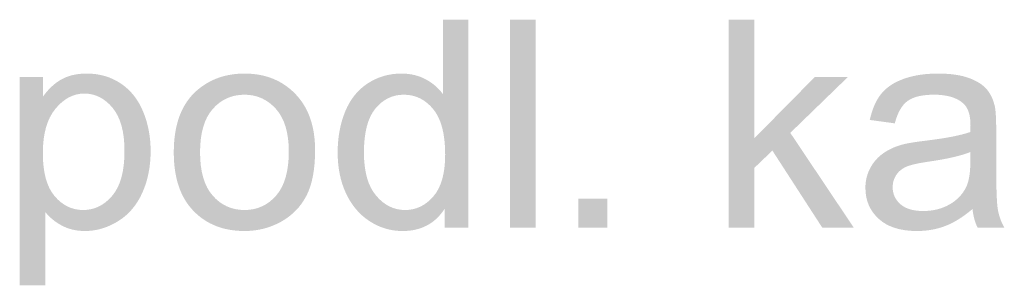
# Model space of a CAD drawing. Extents: x -12025 to 39812, y -28775 to 12.
# Tile 60 of 90: x 30511 to 31219, y -24984 to -24793. Entities that reach past the tile are written whole.
import ezdxf

# ---------------------------------------------------------------- set-up
doc = ezdxf.new("R2010")
doc.units = 0
doc.header["$MEASUREMENT"] = 0
doc.layers.add('OÚ Dukovany půdorys kóty 1NP', color=7, linetype='Continuous')

# ---------------------------------------------------------------- blocks, each defined once
blk = doc.blocks.new('(3)')
at = {"linetype": 'Continuous'}
h = blk.add_hatch(color=154, dxfattribs=at)
edge = h.paths.add_edge_path()
edge.add_spline(control_points=[(1917.46, -154.95), (1917.46, -154.95), (1917.46, -141.26), (1917.46, -141.26)], knot_values=[0, 0, 0, 0, 1, 1, 1, 1], degree=3, periodic=0)
edge.add_spline(control_points=[(1917.46, -141.26), (1910.58, -152.02), (1900.47, -157.4), (1887.13, -157.4)], knot_values=[0, 0, 0, 0, 1, 1, 1, 1], degree=3, periodic=0)
edge.add_spline(control_points=[(1887.13, -157.4), (1878.48, -157.4), (1870.53, -155.01), (1863.28, -150.25)], knot_values=[0, 0, 0, 0, 1, 1, 1, 1], degree=3, periodic=0)
edge.add_spline(control_points=[(1863.28, -150.25), (1856.02, -145.48), (1850.41, -138.82), (1846.42, -130.28)], knot_values=[0, 0, 0, 0, 1, 1, 1, 1], degree=3, periodic=0)
edge.add_spline(control_points=[(1846.42, -130.28), (1842.44, -121.73), (1840.45, -111.91), (1840.45, -100.81)], knot_values=[0, 0, 0, 0, 1, 1, 1, 1], degree=3, periodic=0)
edge.add_spline(control_points=[(1840.45, -100.81), (1840.45, -89.98), (1842.25, -80.16), (1845.86, -71.34)], knot_values=[0, 0, 0, 0, 1, 1, 1, 1], degree=3, periodic=0)
edge.add_spline(control_points=[(1845.86, -71.34), (1849.47, -62.53), (1854.88, -55.77), (1862.1, -51.07)], knot_values=[0, 0, 0, 0, 1, 1, 1, 1], degree=3, periodic=0)
edge.add_spline(control_points=[(1862.1, -51.07), (1869.32, -46.37), (1877.39, -44.02), (1886.31, -44.02)], knot_values=[0, 0, 0, 0, 1, 1, 1, 1], degree=3, periodic=0)
edge.add_spline(control_points=[(1886.31, -44.02), (1892.85, -44.02), (1898.67, -45.4), (1903.77, -48.16)], knot_values=[0, 0, 0, 0, 1, 1, 1, 1], degree=3, periodic=0)
edge.add_spline(control_points=[(1903.77, -48.16), (1908.88, -50.92), (1913.04, -54.51), (1916.24, -58.93)], knot_values=[0, 0, 0, 0, 1, 1, 1, 1], degree=3, periodic=0)
edge.add_spline(control_points=[(1916.24, -58.93), (1916.24, -58.93), (1916.24, -5.21), (1916.24, -5.21)], knot_values=[0, 0, 0, 0, 1, 1, 1, 1], degree=3, periodic=0)
edge.add_spline(control_points=[(1916.24, -5.21), (1916.24, -5.21), (1934.52, -5.21), (1934.52, -5.21)], knot_values=[0, 0, 0, 0, 1, 1, 1, 1], degree=3, periodic=0)
edge.add_spline(control_points=[(1934.52, -5.21), (1934.52, -5.21), (1934.52, -154.95), (1934.52, -154.95)], knot_values=[0, 0, 0, 0, 1, 1, 1, 1], degree=3, periodic=0)
edge.add_spline(control_points=[(1934.52, -154.95), (1934.52, -154.95), (1917.46, -154.95), (1917.46, -154.95)], knot_values=[0, 0, 0, 0, 1, 1, 1, 1], degree=3, periodic=0)
edge.add_spline(control_points=[(1917.46, -154.95), (1917.46, -154.95), (1917.46, -100.81), (1917.46, -100.81)], knot_values=[0, 0, 0, 0, 1, 1, 1, 1], degree=3, periodic=0)
edge.add_spline(control_points=[(1917.46, -100.81), (1917.46, -100.81), (1859.34, -100.81), (1859.34, -100.81)], knot_values=[0, 0, 0, 0, 1, 1, 1, 1], degree=3, periodic=0)
edge.add_spline(control_points=[(1859.34, -100.81), (1859.34, -114.7), (1862.27, -125.09), (1868.13, -131.96)], knot_values=[0, 0, 0, 0, 1, 1, 1, 1], degree=3, periodic=0)
edge.add_spline(control_points=[(1868.13, -131.96), (1873.98, -138.84), (1880.9, -142.28), (1888.86, -142.28)], knot_values=[0, 0, 0, 0, 1, 1, 1, 1], degree=3, periodic=0)
edge.add_spline(control_points=[(1888.86, -142.28), (1896.9, -142.28), (1903.72, -138.99), (1909.34, -132.42)], knot_values=[0, 0, 0, 0, 1, 1, 1, 1], degree=3, periodic=0)
edge.add_spline(control_points=[(1909.34, -132.42), (1914.96, -125.85), (1917.77, -115.83), (1917.77, -102.34)], knot_values=[0, 0, 0, 0, 1, 1, 1, 1], degree=3, periodic=0)
edge.add_spline(control_points=[(1917.77, -102.34), (1917.77, -87.5), (1914.91, -76.6), (1909.19, -69.66)], knot_values=[0, 0, 0, 0, 1, 1, 1, 1], degree=3, periodic=0)
edge.add_spline(control_points=[(1909.19, -69.66), (1903.47, -62.71), (1896.42, -59.24), (1888.05, -59.24)], knot_values=[0, 0, 0, 0, 1, 1, 1, 1], degree=3, periodic=0)
edge.add_spline(control_points=[(1888.05, -59.24), (1879.87, -59.24), (1873.05, -62.58), (1867.57, -69.25)], knot_values=[0, 0, 0, 0, 1, 1, 1, 1], degree=3, periodic=0)
edge.add_spline(control_points=[(1867.57, -69.25), (1862.08, -75.92), (1859.34, -86.44), (1859.34, -100.81)], knot_values=[0, 0, 0, 0, 1, 1, 1, 1], degree=3, periodic=0)
edge.add_spline(control_points=[(1859.34, -100.81), (1859.34, -100.81), (1859.34, -100.81), (1859.34, -100.81)], knot_values=[0, 0, 0, 0, 1, 1, 1, 1], degree=3, periodic=0)
edge.add_spline(control_points=[(1859.34, -100.81), (1859.34, -100.81), (1917.46, -100.81), (1917.46, -100.81)], knot_values=[0, 0, 0, 0, 1, 1, 1, 1], degree=3, periodic=0)
edge.add_spline(control_points=[(1917.46, -100.81), (1917.46, -100.81), (1917.46, -154.95), (1917.46, -154.95)], knot_values=[0, 0, 0, 0, 1, 1, 1, 1], degree=3, periodic=0)
edge.add_spline(control_points=[(1917.46, -154.95), (1917.46, -154.95), (1917.46, -154.95), (1917.46, -154.95)], knot_values=[0, 0, 0, 0, 1, 1, 1, 1], degree=3, periodic=0)
for points in [[(1964.34, -154.95), (1964.34, -5.21), (1982.73, -5.21), (1982.73, -154.95), (1964.34, -154.95)], [(2121.74, -154.95), (2121.74, -5.21), (2140.12, -5.21), (2140.12, -90.6), (2183.64, -46.47), (2207.43, -46.47), (2165.97, -86.72), (2211.62, -154.95), (2188.95, -154.95), (2153.1, -99.48), (2140.12, -111.94), (2140.12, -154.95), (2121.74, -154.95)], [(2013.54, -154.95), (2013.54, -134.01), (2034.48, -134.01), (2034.48, -154.95), (2013.54, -154.95)]]:
    blk.add_hatch(color=154, dxfattribs=at).paths.add_polyline_path(points)
h = blk.add_hatch(color=154, dxfattribs=at)
edge = h.paths.add_edge_path()
edge.add_spline(control_points=[(1611.76, -196.52), (1611.76, -196.52), (1611.76, -46.47), (1611.76, -46.47)], knot_values=[0, 0, 0, 0, 1, 1, 1, 1], degree=3, periodic=0)
edge.add_spline(control_points=[(1611.76, -46.47), (1611.76, -46.47), (1628.51, -46.47), (1628.51, -46.47)], knot_values=[0, 0, 0, 0, 1, 1, 1, 1], degree=3, periodic=0)
edge.add_spline(control_points=[(1628.51, -46.47), (1628.51, -46.47), (1628.51, -60.57), (1628.51, -60.57)], knot_values=[0, 0, 0, 0, 1, 1, 1, 1], degree=3, periodic=0)
edge.add_spline(control_points=[(1628.51, -60.57), (1632.46, -55.05), (1636.92, -50.92), (1641.89, -48.16)], knot_values=[0, 0, 0, 0, 1, 1, 1, 1], degree=3, periodic=0)
edge.add_spline(control_points=[(1641.89, -48.16), (1646.86, -45.4), (1652.89, -44.02), (1659.97, -44.02)], knot_values=[0, 0, 0, 0, 1, 1, 1, 1], degree=3, periodic=0)
edge.add_spline(control_points=[(1659.97, -44.02), (1669.23, -44.02), (1677.4, -46.41), (1684.48, -51.17)], knot_values=[0, 0, 0, 0, 1, 1, 1, 1], degree=3, periodic=0)
edge.add_spline(control_points=[(1684.48, -51.17), (1691.56, -55.94), (1696.91, -62.66), (1700.52, -71.34)], knot_values=[0, 0, 0, 0, 1, 1, 1, 1], degree=3, periodic=0)
edge.add_spline(control_points=[(1700.52, -71.34), (1704.13, -80.03), (1705.93, -89.54), (1705.93, -99.89)], knot_values=[0, 0, 0, 0, 1, 1, 1, 1], degree=3, periodic=0)
edge.add_spline(control_points=[(1705.93, -99.89), (1705.93, -110.99), (1703.94, -120.98), (1699.96, -129.87)], knot_values=[0, 0, 0, 0, 1, 1, 1, 1], degree=3, periodic=0)
edge.add_spline(control_points=[(1699.96, -129.87), (1695.97, -138.76), (1690.18, -145.57), (1682.59, -150.3)], knot_values=[0, 0, 0, 0, 1, 1, 1, 1], degree=3, periodic=0)
edge.add_spline(control_points=[(1682.59, -150.3), (1675, -155.03), (1667.02, -157.4), (1658.64, -157.4)], knot_values=[0, 0, 0, 0, 1, 1, 1, 1], degree=3, periodic=0)
edge.add_spline(control_points=[(1658.64, -157.4), (1652.51, -157.4), (1647.01, -156.1), (1642.14, -153.52)], knot_values=[0, 0, 0, 0, 1, 1, 1, 1], degree=3, periodic=0)
edge.add_spline(control_points=[(1642.14, -153.52), (1637.28, -150.93), (1633.28, -147.66), (1630.14, -143.71)], knot_values=[0, 0, 0, 0, 1, 1, 1, 1], degree=3, periodic=0)
edge.add_spline(control_points=[(1630.14, -143.71), (1630.14, -143.71), (1630.14, -196.52), (1630.14, -196.52)], knot_values=[0, 0, 0, 0, 1, 1, 1, 1], degree=3, periodic=0)
edge.add_spline(control_points=[(1630.14, -196.52), (1630.14, -196.52), (1611.76, -196.52), (1611.76, -196.52)], knot_values=[0, 0, 0, 0, 1, 1, 1, 1], degree=3, periodic=0)
edge.add_spline(control_points=[(1611.76, -196.52), (1611.76, -196.52), (1611.76, -101.32), (1611.76, -101.32)], knot_values=[0, 0, 0, 0, 1, 1, 1, 1], degree=3, periodic=0)
edge.add_spline(control_points=[(1611.76, -101.32), (1611.76, -101.32), (1628.41, -101.32), (1628.41, -101.32)], knot_values=[0, 0, 0, 0, 1, 1, 1, 1], degree=3, periodic=0)
edge.add_spline(control_points=[(1628.41, -101.32), (1628.41, -115.28), (1631.23, -125.6), (1636.88, -132.27)], knot_values=[0, 0, 0, 0, 1, 1, 1, 1], degree=3, periodic=0)
edge.add_spline(control_points=[(1636.88, -132.27), (1642.54, -138.94), (1649.38, -142.28), (1657.41, -142.28)], knot_values=[0, 0, 0, 0, 1, 1, 1, 1], degree=3, periodic=0)
edge.add_spline(control_points=[(1657.41, -142.28), (1665.59, -142.28), (1672.58, -138.82), (1678.4, -131.91)], knot_values=[0, 0, 0, 0, 1, 1, 1, 1], degree=3, periodic=0)
edge.add_spline(control_points=[(1678.4, -131.91), (1684.23, -125), (1687.14, -114.29), (1687.14, -99.79)], knot_values=[0, 0, 0, 0, 1, 1, 1, 1], degree=3, periodic=0)
edge.add_spline(control_points=[(1687.14, -99.79), (1687.14, -85.97), (1684.29, -75.62), (1678.61, -68.74)], knot_values=[0, 0, 0, 0, 1, 1, 1, 1], degree=3, periodic=0)
edge.add_spline(control_points=[(1678.61, -68.74), (1672.92, -61.86), (1666.13, -58.42), (1658.23, -58.42)], knot_values=[0, 0, 0, 0, 1, 1, 1, 1], degree=3, periodic=0)
edge.add_spline(control_points=[(1658.23, -58.42), (1650.4, -58.42), (1643.47, -62.08), (1637.45, -69.4)], knot_values=[0, 0, 0, 0, 1, 1, 1, 1], degree=3, periodic=0)
edge.add_spline(control_points=[(1637.45, -69.4), (1631.42, -76.72), (1628.41, -87.36), (1628.41, -101.32)], knot_values=[0, 0, 0, 0, 1, 1, 1, 1], degree=3, periodic=0)
edge.add_spline(control_points=[(1628.41, -101.32), (1628.41, -101.32), (1628.41, -101.32), (1628.41, -101.32)], knot_values=[0, 0, 0, 0, 1, 1, 1, 1], degree=3, periodic=0)
edge.add_spline(control_points=[(1628.41, -101.32), (1628.41, -101.32), (1611.76, -101.32), (1611.76, -101.32)], knot_values=[0, 0, 0, 0, 1, 1, 1, 1], degree=3, periodic=0)
edge.add_spline(control_points=[(1611.76, -101.32), (1611.76, -101.32), (1611.76, -196.52), (1611.76, -196.52)], knot_values=[0, 0, 0, 0, 1, 1, 1, 1], degree=3, periodic=0)
edge.add_spline(control_points=[(1611.76, -196.52), (1611.76, -196.52), (1611.76, -196.52), (1611.76, -196.52)], knot_values=[0, 0, 0, 0, 1, 1, 1, 1], degree=3, periodic=0)
h = blk.add_hatch(color=154, dxfattribs=at)
edge = h.paths.add_edge_path()
edge.add_spline(control_points=[(1722.58, -100.71), (1722.58, -80.62), (1728.16, -65.74), (1739.33, -56.07)], knot_values=[0, 0, 0, 0, 1, 1, 1, 1], degree=3, periodic=0)
edge.add_spline(control_points=[(1739.33, -56.07), (1748.66, -48.04), (1760.03, -44.02), (1773.44, -44.02)], knot_values=[0, 0, 0, 0, 1, 1, 1, 1], degree=3, periodic=0)
edge.add_spline(control_points=[(1773.44, -44.02), (1788.36, -44.02), (1800.55, -48.91), (1810.01, -58.68)], knot_values=[0, 0, 0, 0, 1, 1, 1, 1], degree=3, periodic=0)
edge.add_spline(control_points=[(1810.01, -58.68), (1819.48, -68.45), (1824.21, -81.95), (1824.21, -99.18)], knot_values=[0, 0, 0, 0, 1, 1, 1, 1], degree=3, periodic=0)
edge.add_spline(control_points=[(1824.21, -99.18), (1824.21, -113.14), (1822.11, -124.12), (1817.93, -132.12)], knot_values=[0, 0, 0, 0, 1, 1, 1, 1], degree=3, periodic=0)
edge.add_spline(control_points=[(1817.93, -132.12), (1813.74, -140.12), (1807.64, -146.33), (1799.64, -150.76)], knot_values=[0, 0, 0, 0, 1, 1, 1, 1], degree=3, periodic=0)
edge.add_spline(control_points=[(1799.64, -150.76), (1791.64, -155.18), (1782.91, -157.4), (1773.44, -157.4)], knot_values=[0, 0, 0, 0, 1, 1, 1, 1], degree=3, periodic=0)
edge.add_spline(control_points=[(1773.44, -157.4), (1758.26, -157.4), (1745.99, -152.53), (1736.62, -142.79)], knot_values=[0, 0, 0, 0, 1, 1, 1, 1], degree=3, periodic=0)
edge.add_spline(control_points=[(1736.62, -142.79), (1727.26, -133.05), (1722.58, -119.03), (1722.58, -100.71)], knot_values=[0, 0, 0, 0, 1, 1, 1, 1], degree=3, periodic=0)
edge.add_spline(control_points=[(1722.58, -100.71), (1722.58, -100.71), (1722.58, -100.71), (1722.58, -100.71)], knot_values=[0, 0, 0, 0, 1, 1, 1, 1], degree=3, periodic=0)
edge.add_spline(control_points=[(1722.58, -100.71), (1722.58, -100.71), (1722.58, -100.71), (1722.58, -100.71)], knot_values=[0, 0, 0, 0, 1, 1, 1, 1], degree=3, periodic=0)
edge.add_spline(control_points=[(1722.58, -100.71), (1722.58, -100.71), (1741.48, -100.71), (1741.48, -100.71)], knot_values=[0, 0, 0, 0, 1, 1, 1, 1], degree=3, periodic=0)
edge.add_spline(control_points=[(1741.48, -100.71), (1741.48, -114.6), (1744.51, -125), (1750.57, -131.91)], knot_values=[0, 0, 0, 0, 1, 1, 1, 1], degree=3, periodic=0)
edge.add_spline(control_points=[(1750.57, -131.91), (1756.63, -138.82), (1764.25, -142.28), (1773.44, -142.28)], knot_values=[0, 0, 0, 0, 1, 1, 1, 1], degree=3, periodic=0)
edge.add_spline(control_points=[(1773.44, -142.28), (1782.57, -142.28), (1790.16, -138.81), (1796.22, -131.86)], knot_values=[0, 0, 0, 0, 1, 1, 1, 1], degree=3, periodic=0)
edge.add_spline(control_points=[(1796.22, -131.86), (1802.28, -124.92), (1805.31, -114.33), (1805.31, -100.1)], knot_values=[0, 0, 0, 0, 1, 1, 1, 1], degree=3, periodic=0)
edge.add_spline(control_points=[(1805.31, -100.1), (1805.31, -86.68), (1802.27, -76.52), (1796.17, -69.61)], knot_values=[0, 0, 0, 0, 1, 1, 1, 1], degree=3, periodic=0)
edge.add_spline(control_points=[(1796.17, -69.61), (1790.08, -62.7), (1782.5, -59.24), (1773.44, -59.24)], knot_values=[0, 0, 0, 0, 1, 1, 1, 1], degree=3, periodic=0)
edge.add_spline(control_points=[(1773.44, -59.24), (1764.25, -59.24), (1756.63, -62.68), (1750.57, -69.56)], knot_values=[0, 0, 0, 0, 1, 1, 1, 1], degree=3, periodic=0)
edge.add_spline(control_points=[(1750.57, -69.56), (1744.51, -76.43), (1741.48, -86.82), (1741.48, -100.71)], knot_values=[0, 0, 0, 0, 1, 1, 1, 1], degree=3, periodic=0)
edge.add_spline(control_points=[(1741.48, -100.71), (1741.48, -100.71), (1741.48, -100.71), (1741.48, -100.71)], knot_values=[0, 0, 0, 0, 1, 1, 1, 1], degree=3, periodic=0)
edge.add_spline(control_points=[(1741.48, -100.71), (1741.48, -100.71), (1722.58, -100.71), (1722.58, -100.71)], knot_values=[0, 0, 0, 0, 1, 1, 1, 1], degree=3, periodic=0)
edge.add_spline(control_points=[(1722.58, -100.71), (1722.58, -100.71), (1722.58, -100.71), (1722.58, -100.71)], knot_values=[0, 0, 0, 0, 1, 1, 1, 1], degree=3, periodic=0)
edge.add_spline(control_points=[(1722.58, -100.71), (1722.58, -100.71), (1722.58, -100.71), (1722.58, -100.71)], knot_values=[0, 0, 0, 0, 1, 1, 1, 1], degree=3, periodic=0)
h = blk.add_hatch(color=154, dxfattribs=at)
edge = h.paths.add_edge_path()
edge.add_spline(control_points=[(2297.01, -141.57), (2290.2, -147.35), (2283.65, -151.44), (2277.35, -153.82)], knot_values=[0, 0, 0, 0, 1, 1, 1, 1], degree=3, periodic=0)
edge.add_spline(control_points=[(2277.35, -153.82), (2271.05, -156.21), (2264.29, -157.4), (2257.07, -157.4)], knot_values=[0, 0, 0, 0, 1, 1, 1, 1], degree=3, periodic=0)
edge.add_spline(control_points=[(2257.07, -157.4), (2245.16, -157.4), (2236, -154.49), (2229.6, -148.66)], knot_values=[0, 0, 0, 0, 1, 1, 1, 1], degree=3, periodic=0)
edge.add_spline(control_points=[(2229.6, -148.66), (2223.2, -142.84), (2220, -135.4), (2220, -126.35)], knot_values=[0, 0, 0, 0, 1, 1, 1, 1], degree=3, periodic=0)
edge.add_spline(control_points=[(2220, -126.35), (2220, -121.04), (2221.21, -116.18), (2223.62, -111.79)], knot_values=[0, 0, 0, 0, 1, 1, 1, 1], degree=3, periodic=0)
edge.add_spline(control_points=[(2223.62, -111.79), (2226.04, -107.4), (2229.21, -103.88), (2233.12, -101.22)], knot_values=[0, 0, 0, 0, 1, 1, 1, 1], degree=3, periodic=0)
edge.add_spline(control_points=[(2233.12, -101.22), (2237.04, -98.56), (2241.45, -96.56), (2246.35, -95.19)], knot_values=[0, 0, 0, 0, 1, 1, 1, 1], degree=3, periodic=0)
edge.add_spline(control_points=[(2246.35, -95.19), (2249.96, -94.24), (2255.41, -93.32), (2262.69, -92.44)], knot_values=[0, 0, 0, 0, 1, 1, 1, 1], degree=3, periodic=0)
edge.add_spline(control_points=[(2262.69, -92.44), (2277.54, -90.67), (2288.47, -88.55), (2295.48, -86.1)], knot_values=[0, 0, 0, 0, 1, 1, 1, 1], degree=3, periodic=0)
edge.add_spline(control_points=[(2295.48, -86.1), (2295.55, -83.58), (2295.58, -81.98), (2295.58, -81.3)], knot_values=[0, 0, 0, 0, 1, 1, 1, 1], degree=3, periodic=0)
edge.add_spline(control_points=[(2295.58, -81.3), (2295.58, -73.81), (2293.84, -68.54), (2290.37, -65.47)], knot_values=[0, 0, 0, 0, 1, 1, 1, 1], degree=3, periodic=0)
edge.add_spline(control_points=[(2290.37, -65.47), (2285.67, -61.32), (2278.69, -59.24), (2269.43, -59.24)], knot_values=[0, 0, 0, 0, 1, 1, 1, 1], degree=3, periodic=0)
edge.add_spline(control_points=[(2269.43, -59.24), (2260.79, -59.24), (2254.4, -60.76), (2250.28, -63.79)], knot_values=[0, 0, 0, 0, 1, 1, 1, 1], degree=3, periodic=0)
edge.add_spline(control_points=[(2250.28, -63.79), (2246.16, -66.82), (2243.12, -72.18), (2241.14, -79.87)], knot_values=[0, 0, 0, 0, 1, 1, 1, 1], degree=3, periodic=0)
edge.add_spline(control_points=[(2241.14, -79.87), (2241.14, -79.87), (2223.16, -77.42), (2223.16, -77.42)], knot_values=[0, 0, 0, 0, 1, 1, 1, 1], degree=3, periodic=0)
edge.add_spline(control_points=[(2223.16, -77.42), (2224.8, -69.73), (2227.49, -63.51), (2231.23, -58.78)], knot_values=[0, 0, 0, 0, 1, 1, 1, 1], degree=3, periodic=0)
edge.add_spline(control_points=[(2231.23, -58.78), (2234.98, -54.05), (2240.39, -50.41), (2247.47, -47.85)], knot_values=[0, 0, 0, 0, 1, 1, 1, 1], degree=3, periodic=0)
edge.add_spline(control_points=[(2247.47, -47.85), (2254.55, -45.3), (2262.76, -44.02), (2272.09, -44.02)], knot_values=[0, 0, 0, 0, 1, 1, 1, 1], degree=3, periodic=0)
edge.add_spline(control_points=[(2272.09, -44.02), (2281.35, -44.02), (2288.87, -45.11), (2294.66, -47.29)], knot_values=[0, 0, 0, 0, 1, 1, 1, 1], degree=3, periodic=0)
edge.add_spline(control_points=[(2294.66, -47.29), (2300.45, -49.47), (2304.71, -52.21), (2307.43, -55.51)], knot_values=[0, 0, 0, 0, 1, 1, 1, 1], degree=3, periodic=0)
edge.add_spline(control_points=[(2307.43, -55.51), (2310.15, -58.82), (2312.06, -62.99), (2313.15, -68.02)], knot_values=[0, 0, 0, 0, 1, 1, 1, 1], degree=3, periodic=0)
edge.add_spline(control_points=[(2313.15, -68.02), (2313.76, -71.16), (2314.07, -76.81), (2314.07, -84.98)], knot_values=[0, 0, 0, 0, 1, 1, 1, 1], degree=3, periodic=0)
edge.add_spline(control_points=[(2314.07, -84.98), (2314.07, -84.98), (2314.07, -109.49), (2314.07, -109.49)], knot_values=[0, 0, 0, 0, 1, 1, 1, 1], degree=3, periodic=0)
edge.add_spline(control_points=[(2314.07, -109.49), (2314.07, -126.58), (2314.46, -137.39), (2315.24, -141.92)], knot_values=[0, 0, 0, 0, 1, 1, 1, 1], degree=3, periodic=0)
edge.add_spline(control_points=[(2315.24, -141.92), (2316.03, -146.45), (2317.57, -150.79), (2319.89, -154.95)], knot_values=[0, 0, 0, 0, 1, 1, 1, 1], degree=3, periodic=0)
edge.add_spline(control_points=[(2319.89, -154.95), (2319.89, -154.95), (2300.69, -154.95), (2300.69, -154.95)], knot_values=[0, 0, 0, 0, 1, 1, 1, 1], degree=3, periodic=0)
edge.add_spline(control_points=[(2300.69, -154.95), (2298.78, -151.13), (2297.56, -146.67), (2297.01, -141.57)], knot_values=[0, 0, 0, 0, 1, 1, 1, 1], degree=3, periodic=0)
edge.add_spline(control_points=[(2297.01, -141.57), (2297.01, -141.57), (2297.01, -141.57), (2297.01, -141.57)], knot_values=[0, 0, 0, 0, 1, 1, 1, 1], degree=3, periodic=0)
edge.add_spline(control_points=[(2297.01, -141.57), (2297.01, -141.57), (2297.01, -100.51), (2297.01, -100.51)], knot_values=[0, 0, 0, 0, 1, 1, 1, 1], degree=3, periodic=0)
edge.add_spline(control_points=[(2297.01, -100.51), (2297.01, -100.51), (2295.48, -100.51), (2295.48, -100.51)], knot_values=[0, 0, 0, 0, 1, 1, 1, 1], degree=3, periodic=0)
edge.add_spline(control_points=[(2295.48, -100.51), (2288.81, -103.23), (2278.8, -105.54), (2265.45, -107.45)], knot_values=[0, 0, 0, 0, 1, 1, 1, 1], degree=3, periodic=0)
edge.add_spline(control_points=[(2265.45, -107.45), (2257.89, -108.54), (2252.55, -109.77), (2249.41, -111.13)], knot_values=[0, 0, 0, 0, 1, 1, 1, 1], degree=3, periodic=0)
edge.add_spline(control_points=[(2249.41, -111.13), (2246.28, -112.49), (2243.86, -114.48), (2242.16, -117.1)], knot_values=[0, 0, 0, 0, 1, 1, 1, 1], degree=3, periodic=0)
edge.add_spline(control_points=[(2242.16, -117.1), (2240.46, -119.72), (2239.61, -122.64), (2239.61, -125.84)], knot_values=[0, 0, 0, 0, 1, 1, 1, 1], degree=3, periodic=0)
edge.add_spline(control_points=[(2239.61, -125.84), (2239.61, -130.74), (2241.46, -134.82), (2245.18, -138.09)], knot_values=[0, 0, 0, 0, 1, 1, 1, 1], degree=3, periodic=0)
edge.add_spline(control_points=[(2245.18, -138.09), (2248.89, -141.36), (2254.32, -143), (2261.47, -143)], knot_values=[0, 0, 0, 0, 1, 1, 1, 1], degree=3, periodic=0)
edge.add_spline(control_points=[(2261.47, -143), (2268.55, -143), (2274.85, -141.45), (2280.36, -138.35)], knot_values=[0, 0, 0, 0, 1, 1, 1, 1], degree=3, periodic=0)
edge.add_spline(control_points=[(2280.36, -138.35), (2285.88, -135.25), (2289.93, -131.01), (2292.52, -125.63)], knot_values=[0, 0, 0, 0, 1, 1, 1, 1], degree=3, periodic=0)
edge.add_spline(control_points=[(2292.52, -125.63), (2294.49, -121.48), (2295.48, -115.35), (2295.48, -107.25)], knot_values=[0, 0, 0, 0, 1, 1, 1, 1], degree=3, periodic=0)
edge.add_spline(control_points=[(2295.48, -107.25), (2295.48, -107.25), (2295.48, -100.51), (2295.48, -100.51)], knot_values=[0, 0, 0, 0, 1, 1, 1, 1], degree=3, periodic=0)
edge.add_spline(control_points=[(2295.48, -100.51), (2295.48, -100.51), (2297.01, -100.51), (2297.01, -100.51)], knot_values=[0, 0, 0, 0, 1, 1, 1, 1], degree=3, periodic=0)
edge.add_spline(control_points=[(2297.01, -100.51), (2297.01, -100.51), (2297.01, -141.57), (2297.01, -141.57)], knot_values=[0, 0, 0, 0, 1, 1, 1, 1], degree=3, periodic=0)
edge.add_spline(control_points=[(2297.01, -141.57), (2297.01, -141.57), (2297.01, -141.57), (2297.01, -141.57)], knot_values=[0, 0, 0, 0, 1, 1, 1, 1], degree=3, periodic=0)

msp = doc.modelspace()

# ---------------------------------------------------------------- block references
at = {"layer": 'OÚ Dukovany půdorys kóty 1NP', "color": 154, "linetype": 'Continuous'}
msp.add_blockref('(3)', (28899.06, -24787.64), dxfattribs=at)

doc.saveas('drawing.dxf')
